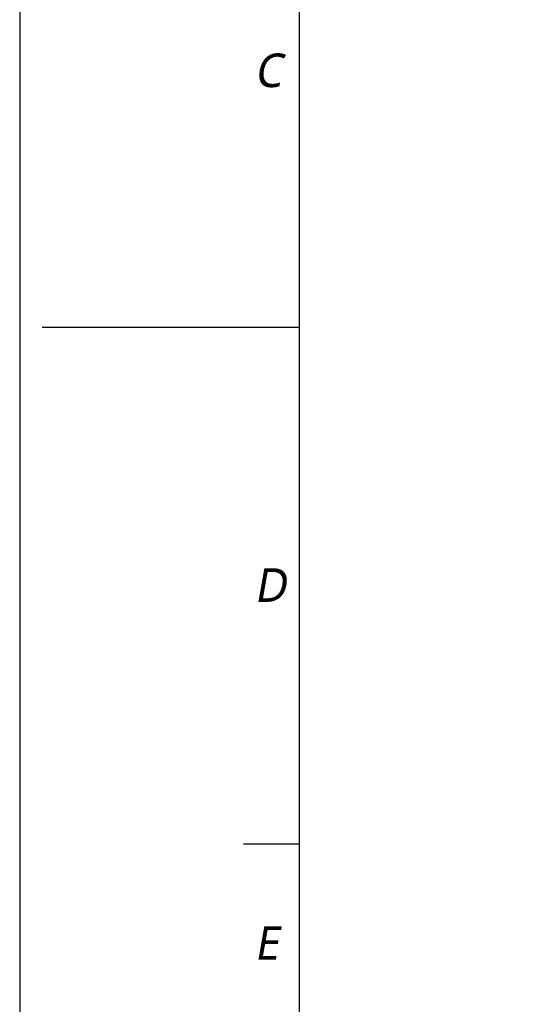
# Model space of a CAD drawing. Header units: millimetres. Extents: x 0 to 2550, y 0 to 1188.
# Tile 2 of 75: x 0 to 90, y 176 to 352. Entities that reach past the tile are written whole.
import ezdxf

# ---------------------------------------------------------------- set-up
doc = ezdxf.new("R2010")
doc.units = ezdxf.units.MM
doc.header["$LTSCALE"] = 46.255
doc.layers.get('0').update_dxf_attribs({"linetype": 'CONTINUOUS'})
doc.styles.add('TEXTSTYLE_2', font='malgun.ttf')

msp = doc.modelspace()

# ---------------------------------------------------------------- linework, layer by layer
at = {"color": 7}
for p, q in [((50, 574), (50, 20)), ((4, 297), (50, 297))]:
    msp.add_line(p, q, dxfattribs=at)
at = {"color": 134}
msp.add_line((40, 204.6667), (50, 204.6667), dxfattribs=at)
at = {"color": 4}
msp.add_lwpolyline([(0, 0), (840, 0), (840, 594), (0, 594)], close=True, dxfattribs=at)

# ---------------------------------------------------------------- texts
at = {"color": 134, "char_height": 6, "attachment_point": 1, "line_spacing_factor": 0.9, "style": 'TEXTSTYLE_2'}
for s, insert, width in [('\\Q10.0;C', (41.9318, 345.9101), 7.933333), ('\\Q10.0;D', (41.9318, 253.8982), 8.966667), ('\\Q10.0;E', (41.9318, 189.941), 6.466667)]:
    msp.add_mtext(s, dxfattribs=dict(at, insert=insert, width=width))

doc.saveas('drawing.dxf')
